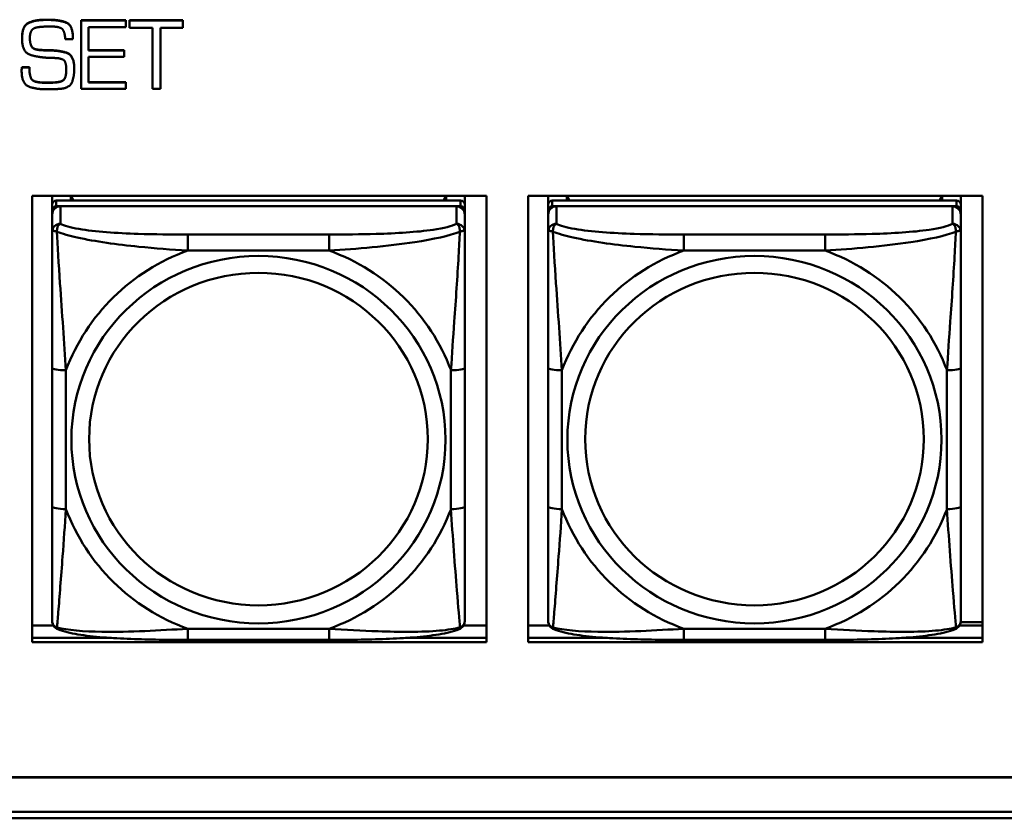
# Model space of a CAD drawing. Header units: inches. Extents: x 0.8 to 72.9, y -7.8 to 49.3.
# Tile 132 of 227: x 44.6 to 46, y 10.9 to 12.1. Entities that reach past the tile are written whole.
import ezdxf

# ---------------------------------------------------------------- set-up
doc = ezdxf.new("R2010")
doc.units = ezdxf.units.IN
doc.header["$MEASUREMENT"] = 0
doc.layers.add('Visible Edges(ROSSANSI)', color=7, linetype='Continuous', lineweight=50)
doc.layers.add('Visible Tangent Edges(ROSSANSI)', color=7, linetype='Continuous', lineweight=50)

msp = doc.modelspace()

# ---------------------------------------------------------------- linework, layer by layer
at = {"layer": 'Visible Edges(ROSSANSI)'}
for p, q in [((44.6018, 12.0717), (44.6044, 12.0717)), ((44.6044, 12.0713), (44.6018, 12.0713)), ((44.652, 12.071), (44.652, 12.0707)), ((44.652, 12.071), (44.7161, 12.071)), ((44.652, 12.0707), (44.652, 11.9725)), ((44.7161, 12.0707), (44.652, 12.0707)), ((44.7161, 12.071), (44.7161, 12.0707)), ((44.7161, 12.0608), (44.7161, 12.0707)), ((44.7215, 12.071), (44.7215, 12.0707)), ((44.7215, 12.071), (44.7977, 12.071)), ((44.7215, 12.0707), (44.7215, 12.0602)), ((44.7977, 12.0707), (44.7215, 12.0707)), ((44.7977, 12.071), (44.7977, 12.0707)), ((44.7977, 12.0602), (44.7977, 12.0707)), ((44.6047, 12.0618), (44.6101, 12.0618)), ((44.6629, 12.0608), (44.7161, 12.0608)), ((44.6629, 12.0276), (44.6629, 12.0608)), ((44.7215, 12.0602), (44.7541, 12.0602)), ((44.7541, 12.0602), (44.7541, 11.9725)), ((44.7656, 12.0602), (44.7977, 12.0602)), ((44.7656, 11.9725), (44.7656, 12.0602)), ((44.5676, 12.045), (44.5676, 12.0446)), ((44.6294, 12.0437), (44.6404, 12.0437)), ((44.6404, 12.0456), (44.6404, 12.0452)), ((44.6404, 12.0437), (44.6404, 12.0452)), ((44.5936, 12.0285), (44.5936, 12.0281)), ((44.6064, 12.0281), (44.6064, 12.0277)), ((44.6629, 12.028), (44.7139, 12.028)), ((44.7139, 12.0276), (44.6629, 12.0276)), ((44.7139, 12.028), (44.7139, 12.0276)), ((44.7139, 12.0183), (44.7139, 12.0276)), ((44.6629, 12.0183), (44.7139, 12.0183)), ((44.6629, 11.9819), (44.6629, 12.0183)), ((44.567, 11.9999), (44.567, 11.9995)), ((44.5671, 12.0011), (44.5671, 12.0007)), ((44.5673, 12.0035), (44.5673, 12.0031)), ((44.5673, 12.0035), (44.5781, 12.0035)), ((44.5781, 12.0031), (44.5673, 12.0031)), ((44.5781, 12.0035), (44.5781, 12.0031)), ((44.6423, 12.0016), (44.6423, 12.0012)), ((44.5995, 11.9818), (44.609, 11.9818)), ((44.609, 11.9815), (44.5995, 11.9815)), ((44.6629, 11.9823), (44.7161, 11.9823)), ((44.7161, 11.9819), (44.6629, 11.9819)), ((44.7161, 11.9823), (44.7161, 11.9819)), ((44.7161, 11.9725), (44.7161, 11.9819)), ((44.652, 11.9725), (44.7161, 11.9725)), ((44.7541, 11.9725), (44.7656, 11.9725)), ((44.5819, 11.1807), (44.5819, 11.8194)), ((44.5819, 11.8194), (45.2325, 11.8194)), ((44.6107, 11.807), (44.6107, 11.8194)), ((45.1953, 11.8128), (44.6166, 11.8128)), ((44.6373, 11.8128), (44.6373, 11.8194)), ((44.641, 11.8128), (44.6377, 11.8194)), ((45.1742, 11.8194), (45.1709, 11.8128)), ((45.1747, 11.8194), (45.1747, 11.8128)), ((45.2012, 11.8194), (45.2012, 11.807)), ((45.2325, 11.8194), (45.2325, 11.1807)), ((45.2919, 11.1807), (45.2919, 11.8194)), ((45.2919, 11.8194), (45.9425, 11.8194)), ((45.3207, 11.807), (45.3207, 11.8194)), ((45.9053, 11.8128), (45.3266, 11.8128)), ((45.3473, 11.8128), (45.3473, 11.8194)), ((45.351, 11.8128), (45.3477, 11.8194)), ((45.8842, 11.8194), (45.8809, 11.8128)), ((45.8847, 11.8194), (45.8847, 11.8128)), ((45.9112, 11.8194), (45.9112, 11.807)), ((45.9425, 11.8194), (45.9425, 11.1807)), ((44.6107, 11.807), (44.6107, 11.7988)), ((44.6107, 11.793), (44.6107, 11.7988)), ((44.6166, 11.8046), (45.1953, 11.8046)), ((45.1894, 11.8046), (44.6225, 11.8046)), ((45.2012, 11.7988), (45.2012, 11.807)), ((45.2012, 11.7988), (45.2012, 11.793)), ((45.3207, 11.807), (45.3207, 11.7988)), ((45.3207, 11.793), (45.3207, 11.7988)), ((45.3266, 11.8046), (45.9053, 11.8046)), ((45.8994, 11.8046), (45.3325, 11.8046)), ((45.9112, 11.7988), (45.9112, 11.807)), ((45.9112, 11.7988), (45.9112, 11.793)), ((44.6107, 11.793), (44.6107, 11.7681)), ((45.2012, 11.7681), (45.2012, 11.793)), ((45.3207, 11.793), (45.3207, 11.7681)), ((45.9112, 11.7681), (45.9112, 11.793)), ((44.6107, 11.5736), (44.6107, 11.375)), ((45.2012, 11.375), (45.2012, 11.5736)), ((45.3207, 11.5736), (45.3207, 11.375)), ((45.9112, 11.375), (45.9112, 11.5736)), ((45.9111, 11.2093), (45.9425, 11.2093)), ((44.5819, 11.2045), (44.6126, 11.2045)), ((45.1993, 11.2045), (45.2325, 11.2045)), ((45.2919, 11.2045), (45.3226, 11.2045)), ((45.9093, 11.2045), (45.9425, 11.2045)), ((44.5819, 11.1868), (44.6954, 11.1868)), ((44.6954, 11.1868), (44.5819, 11.1868)), ((45.2325, 11.1807), (44.5819, 11.1807)), ((45.0071, 11.1841), (44.8048, 11.1841)), ((45.1165, 11.1868), (45.2325, 11.1868)), ((45.2325, 11.1868), (45.1165, 11.1868)), ((45.2919, 11.1868), (45.4054, 11.1868)), ((45.4054, 11.1868), (45.2919, 11.1868)), ((45.9425, 11.1807), (45.2919, 11.1807)), ((45.7171, 11.1841), (45.5148, 11.1841)), ((45.8265, 11.1868), (45.9425, 11.1868)), ((45.9425, 11.1868), (45.8265, 11.1868)), ((35.8146, 10.9874), (53.1898, 10.9874)), ((53.1898, 10.987), (35.8146, 10.987)), ((35.8647, 10.9379), (53.2398, 10.9379)), ((53.2398, 10.9287), (35.8647, 10.9287))]:
    msp.add_line(p, q, dxfattribs=at)
for centre, major_axis, start_param, end_param in [((44.6166, 11.807), (-0.00591, 0), 4.712389, 6.283185), ((45.1953, 11.807), (0.00591, 0), 0, 1.570796), ((45.3266, 11.807), (-0.00591, 0), 4.712389, 6.283185), ((45.9053, 11.807), (0.00591, 0), 0, 1.570796), ((44.6225, 11.793), (-0.0118, 0), 4.712389, 6.283185), ((44.6166, 11.7988), (-0.00591, 0), 4.712389, 6.283185), ((45.1894, 11.793), (0.0118, 0), 0, 1.570796), ((45.1953, 11.7988), (0.00591, 0), 0, 1.570796), ((45.3325, 11.793), (-0.0118, 0), 4.712389, 6.283185), ((45.3266, 11.7988), (-0.00591, 0), 4.712389, 6.283185), ((45.8994, 11.793), (0.0118, 0), 0, 1.570796), ((45.9053, 11.7988), (0.00591, 0), 0, 1.570796)]:
    msp.add_ellipse(centre, major_axis=major_axis, ratio=0.981793, start_param=start_param, end_param=end_param, dxfattribs=at)
for points in [[(44.5676, 12.045), (44.5676, 12.0628), (44.5861, 12.0717), (44.6018, 12.0717)], [(44.6018, 12.0713), (44.5861, 12.0713), (44.5676, 12.0625), (44.5676, 12.0446)], [(44.6044, 12.0717), (44.62, 12.0717), (44.6404, 12.0644), (44.6404, 12.0456)], [(44.6404, 12.0452), (44.6404, 12.0641), (44.62, 12.0713), (44.6044, 12.0713)], [(44.5791, 12.0498), (44.5794, 12.0524), (44.5817, 12.0574), (44.584, 12.0589)], [(44.584, 12.0589), (44.586, 12.0601), (44.592, 12.0612), (44.5951, 12.0615)], [(44.5951, 12.0615), (44.5979, 12.0617), (44.6028, 12.0618), (44.6047, 12.0618)], [(44.6101, 12.0618), (44.6216, 12.0618), (44.6288, 12.0546), (44.6294, 12.0437)], [(44.5676, 12.0446), (44.5676, 12.025), (44.5907, 12.0177), (44.6064, 12.0171)], [(44.5788, 12.0452), (44.5788, 12.0463), (44.5789, 12.0486), (44.5791, 12.0498)], [(44.5936, 12.0281), (44.584, 12.0287), (44.5788, 12.0371), (44.5788, 12.0452)], [(44.5936, 12.0285), (44.5969, 12.0282), (44.6032, 12.0281), (44.6064, 12.0281)], [(44.6064, 12.0277), (44.6032, 12.0277), (44.5969, 12.0278), (44.5936, 12.0281)], [(44.6064, 12.0281), (44.6212, 12.0278), (44.6423, 12.0208), (44.6423, 12.0016)], [(44.6423, 12.0012), (44.6423, 12.0205), (44.6212, 12.0274), (44.6064, 12.0277)], [(44.6064, 12.0171), (44.6086, 12.0171), (44.6131, 12.0169), (44.6154, 12.0168)], [(44.6154, 12.0168), (44.6251, 12.0163), (44.6309, 12.0099), (44.6309, 12)], [(44.567, 11.9999), (44.567, 12.0005), (44.5671, 12.0011)], [(44.5671, 12.0007), (44.567, 12.0001), (44.567, 11.999), (44.567, 11.9984)], [(44.567, 11.9987), (44.567, 11.9992), (44.567, 11.9995)], [(44.567, 11.9984), (44.567, 11.9799), (44.5874, 11.972), (44.6029, 11.972)], [(44.5671, 12.0011), (44.5671, 12.0017), (44.5673, 12.0029), (44.5673, 12.0035)], [(44.5673, 12.0031), (44.5673, 12.0025), (44.5671, 12.0014), (44.5671, 12.0007)], [(44.5781, 12.0035), (44.5781, 11.9901), (44.5857, 11.9818), (44.5995, 11.9818)], [(44.5995, 11.9815), (44.5857, 11.9815), (44.5781, 11.9897), (44.5781, 12.0031)], [(44.6309, 12), (44.6309, 11.9875), (44.6214, 11.9815), (44.609, 11.9815)], [(44.6219, 11.9726), (44.6356, 11.9739), (44.6423, 11.99), (44.6423, 12.0012)], [(44.6029, 11.972), (44.6054, 11.972), (44.6101, 11.972), (44.6125, 11.9722)], [(44.6125, 11.9722), (44.6147, 11.9723), (44.6196, 11.9725), (44.6219, 11.9726)]]:
    msp.add_open_spline(points, degree=2, dxfattribs=at)
for points, degree, knots in [([(44.5788, 12.0453), (44.5788, 12.0374), (44.584, 12.0291), (44.5936, 12.0285)], 2, [0.01331, 0.01331, 0.01331, 1, 2, 2, 2]), ([(44.609, 11.9818), (44.6214, 11.9818), (44.6309, 11.9879), (44.6309, 12.0002)], 2, [0, 0, 0, 1, 1.992417, 1.992417, 1.992417]), ([(44.6107, 11.7681), (44.6107, 11.759), (44.6107, 11.7437), (44.6107, 11.7266), (44.6107, 11.7002), (44.6107, 11.6699), (44.6107, 11.6405), (44.6107, 11.618), (44.6107, 11.5956), (44.6107, 11.5736)], 3, [-0.7968224, -0.7968224, -0.7968224, -0.7968224, -0.6514613, -0.6514613, -0.6514613, -0.427691, -0.427691, -0.427691, -0.2569517, -0.2569517, -0.2569517, -0.2569517]), ([(45.2012, 11.5736), (45.2012, 11.5969), (45.2012, 11.6206), (45.2012, 11.6443), (45.2012, 11.6754), (45.2012, 11.7077), (45.2012, 11.7345), (45.2012, 11.7484), (45.2012, 11.7604), (45.2012, 11.7681)], 3, [0.2569537, 0.2569537, 0.2569537, 0.2569537, 0.4371919, 0.4371919, 0.4371919, 0.6739428, 0.6739428, 0.6739428, 0.7963818, 0.7963818, 0.7963818, 0.7963818]), ([(45.3207, 11.7681), (45.3207, 11.759), (45.3207, 11.7437), (45.3207, 11.7266), (45.3207, 11.7002), (45.3207, 11.6699), (45.3207, 11.6405), (45.3207, 11.618), (45.3207, 11.5956), (45.3207, 11.5736)], 3, [-0.7968224, -0.7968224, -0.7968224, -0.7968224, -0.6514613, -0.6514613, -0.6514613, -0.427691, -0.427691, -0.427691, -0.2569517, -0.2569517, -0.2569517, -0.2569517]), ([(45.9112, 11.5736), (45.9112, 11.5969), (45.9112, 11.6206), (45.9112, 11.6443), (45.9112, 11.6754), (45.9112, 11.7077), (45.9112, 11.7345), (45.9112, 11.7484), (45.9112, 11.7604), (45.9112, 11.7681)], 3, [0.2569537, 0.2569537, 0.2569537, 0.2569537, 0.4371919, 0.4371919, 0.4371919, 0.6739428, 0.6739428, 0.6739428, 0.7963818, 0.7963818, 0.7963818, 0.7963818]), ([(44.6107, 11.375), (44.6107, 11.3518), (44.6107, 11.3284), (44.6107, 11.3062), (44.6107, 11.2771), (44.6107, 11.2488), (44.6107, 11.2299), (44.6107, 11.2202), (44.6107, 11.2133), (44.6107, 11.2115)], 3, [0.2569537, 0.2569537, 0.2569537, 0.2569537, 0.4371919, 0.4371919, 0.4371919, 0.6739428, 0.6739428, 0.6739428, 0.7963818, 0.7963818, 0.7963818, 0.7963818]), ([(45.2012, 11.2115), (45.2012, 11.2137), (45.2012, 11.2229), (45.2012, 11.2356), (45.2012, 11.2552), (45.2012, 11.2821), (45.2012, 11.3098), (45.2012, 11.3309), (45.2012, 11.353), (45.2012, 11.375)], 3, [-0.7968224, -0.7968224, -0.7968224, -0.7968224, -0.6514613, -0.6514613, -0.6514613, -0.427691, -0.427691, -0.427691, -0.2569517, -0.2569517, -0.2569517, -0.2569517]), ([(45.3207, 11.375), (45.3207, 11.3518), (45.3207, 11.3284), (45.3207, 11.3062), (45.3207, 11.2771), (45.3207, 11.2488), (45.3207, 11.2299), (45.3207, 11.2202), (45.3207, 11.2133), (45.3207, 11.2115)], 3, [0.2569537, 0.2569537, 0.2569537, 0.2569537, 0.4371919, 0.4371919, 0.4371919, 0.6739428, 0.6739428, 0.6739428, 0.7963818, 0.7963818, 0.7963818, 0.7963818]), ([(45.9112, 11.2115), (45.9112, 11.2137), (45.9112, 11.2229), (45.9112, 11.2356), (45.9112, 11.2552), (45.9112, 11.2821), (45.9112, 11.3098), (45.9112, 11.3309), (45.9112, 11.353), (45.9112, 11.375)], 3, [-0.7968224, -0.7968224, -0.7968224, -0.7968224, -0.6514613, -0.6514613, -0.6514613, -0.427691, -0.427691, -0.427691, -0.2569517, -0.2569517, -0.2569517, -0.2569517]), ([(44.6187, 11.1992), (44.6177, 11.1996), (44.6166, 11.2003), (44.6146, 11.2018), (44.6137, 11.2028), (44.6124, 11.2047), (44.6119, 11.2057), (44.6112, 11.2076), (44.611, 11.2085), (44.6107, 11.2101), (44.6107, 11.2108), (44.6107, 11.2115)], 3, [0.02510739, 0.02510739, 0.02510739, 0.02510739, 0.03073999, 0.03073999, 0.03637259, 0.03637259, 0.0420052, 0.0420052, 0.0476378, 0.0476378, 0.0532704, 0.0532704, 0.0532704, 0.0532704]), ([(45.1932, 11.1992), (45.1943, 11.1996), (45.1953, 11.2003), (45.1973, 11.2018), (45.1982, 11.2028), (45.1995, 11.2047), (45.2, 11.2057), (45.2007, 11.2076), (45.2009, 11.2085), (45.2012, 11.2101), (45.2012, 11.2108), (45.2012, 11.2115)], 3, [0.02510739, 0.02510739, 0.02510739, 0.02510739, 0.03073999, 0.03073999, 0.03637259, 0.03637259, 0.0420052, 0.0420052, 0.0476378, 0.0476378, 0.0532704, 0.0532704, 0.0532704, 0.0532704]), ([(45.3287, 11.1992), (45.3277, 11.1996), (45.3266, 11.2003), (45.3246, 11.2018), (45.3237, 11.2028), (45.3224, 11.2047), (45.3219, 11.2057), (45.3212, 11.2076), (45.321, 11.2085), (45.3207, 11.2101), (45.3207, 11.2108), (45.3207, 11.2115)], 3, [0.02510739, 0.02510739, 0.02510739, 0.02510739, 0.03073999, 0.03073999, 0.03637259, 0.03637259, 0.0420052, 0.0420052, 0.0476378, 0.0476378, 0.0532704, 0.0532704, 0.0532704, 0.0532704]), ([(45.9032, 11.1992), (45.9043, 11.1996), (45.9053, 11.2003), (45.9073, 11.2018), (45.9082, 11.2028), (45.9095, 11.2047), (45.91, 11.2057), (45.9107, 11.2076), (45.9109, 11.2085), (45.9112, 11.2101), (45.9112, 11.2108), (45.9112, 11.2115)], 3, [0.02510739, 0.02510739, 0.02510739, 0.02510739, 0.03073999, 0.03073999, 0.03637259, 0.03637259, 0.0420052, 0.0420052, 0.0476378, 0.0476378, 0.0532704, 0.0532704, 0.0532704, 0.0532704]), ([(44.8048, 11.1841), (44.7913, 11.1841), (44.7776, 11.1841), (44.7503, 11.1845), (44.7367, 11.1848), (44.7099, 11.1859), (44.6966, 11.1866), (44.6709, 11.1887), (44.6587, 11.1901), (44.6366, 11.1937), (44.6272, 11.1957), (44.6187, 11.1992)], 3, [0.2569517, 0.2569517, 0.2569517, 0.2569517, 0.3597049, 0.3597049, 0.4624581, 0.4624581, 0.5652112, 0.5652112, 0.6679644, 0.6679644, 0.7707176, 0.7707176, 0.7707176, 0.7707176]), ([(45.1932, 11.1992), (45.1848, 11.1957), (45.1753, 11.1937), (45.1532, 11.1901), (45.141, 11.1887), (45.1153, 11.1866), (45.102, 11.1859), (45.0752, 11.1848), (45.0616, 11.1845), (45.0343, 11.1841), (45.0206, 11.1841), (45.0071, 11.1841)], 3, [-0.7703505, -0.7703505, -0.7703505, -0.7703505, -0.6676711, -0.6676711, -0.5649918, -0.5649918, -0.4623124, -0.4623124, -0.3596331, -0.3596331, -0.2569537, -0.2569537, -0.2569537, -0.2569537]), ([(45.5148, 11.1841), (45.5013, 11.1841), (45.4876, 11.1841), (45.4603, 11.1845), (45.4467, 11.1848), (45.4199, 11.1859), (45.4066, 11.1866), (45.3809, 11.1887), (45.3687, 11.1901), (45.3466, 11.1937), (45.3372, 11.1957), (45.3287, 11.1992)], 3, [0.2569517, 0.2569517, 0.2569517, 0.2569517, 0.3597049, 0.3597049, 0.4624581, 0.4624581, 0.5652112, 0.5652112, 0.6679644, 0.6679644, 0.7707176, 0.7707176, 0.7707176, 0.7707176]), ([(45.9032, 11.1992), (45.8948, 11.1957), (45.8853, 11.1937), (45.8632, 11.1901), (45.851, 11.1887), (45.8253, 11.1866), (45.812, 11.1859), (45.7852, 11.1848), (45.7716, 11.1845), (45.7443, 11.1841), (45.7306, 11.1841), (45.7171, 11.1841)], 3, [-0.7703505, -0.7703505, -0.7703505, -0.7703505, -0.6676711, -0.6676711, -0.5649918, -0.5649918, -0.4623124, -0.4623124, -0.3596331, -0.3596331, -0.2569537, -0.2569537, -0.2569537, -0.2569537])]:
    msp.add_open_spline(points, degree=degree, knots=knots, dxfattribs=at)
at = {"layer": 'Visible Tangent Edges(ROSSANSI)'}
for p, q in [((44.6018, 12.0717), (44.6018, 12.0713)), ((44.6044, 12.0717), (44.6044, 12.0713)), ((44.5995, 11.9818), (44.5995, 11.9815)), ((44.609, 11.9818), (44.609, 11.9815)), ((44.6166, 11.8046), (44.6166, 11.8128)), ((45.1953, 11.8128), (45.1953, 11.8046)), ((45.3266, 11.8046), (45.3266, 11.8128)), ((45.9053, 11.8128), (45.9053, 11.8046)), ((44.6225, 11.7797), (44.6225, 11.8046)), ((45.1894, 11.8046), (45.1894, 11.7797)), ((45.3325, 11.7797), (45.3325, 11.8046)), ((45.8994, 11.8046), (45.8994, 11.7797)), ((44.8048, 11.7642), (44.8048, 11.7412)), ((45.0071, 11.7642), (44.8048, 11.7642)), ((45.0071, 11.7642), (45.0071, 11.7412)), ((45.5148, 11.7642), (45.5148, 11.7412)), ((45.7171, 11.7642), (45.5148, 11.7642)), ((45.7171, 11.7642), (45.7171, 11.7412)), ((44.8048, 11.7412), (45.0071, 11.7412)), ((45.5148, 11.7412), (45.7171, 11.7412)), ((44.6304, 11.3713), (44.6304, 11.5699)), ((45.1816, 11.5699), (45.1816, 11.3713)), ((45.3404, 11.3713), (45.3404, 11.5699)), ((45.8916, 11.5699), (45.8916, 11.3713)), ((45.0071, 11.2), (44.8048, 11.2)), ((44.8048, 11.1841), (44.8048, 11.2)), ((45.0071, 11.1841), (45.0071, 11.2)), ((45.7171, 11.2), (45.5148, 11.2)), ((45.5148, 11.1841), (45.5148, 11.2)), ((45.7171, 11.1841), (45.7171, 11.2))]:
    msp.add_line(p, q, dxfattribs=at)
for centre, major_axis, ratio, start_param, end_param in [((44.6225, 11.7681), (-0.0118, 0), 0.981793, 4.712389, 6.283185), ((45.1894, 11.7681), (0.0118, 0), 0.981793, 0, 1.570796), ((45.3325, 11.7681), (-0.0118, 0), 0.981793, 4.712389, 6.283185), ((45.8994, 11.7681), (0.0118, 0), 0.981793, 0, 1.570796), ((44.906, 11.4706), (-0.2936, 0), 0.981793, 5.064156, 5.931419), ((44.906, 11.4706), (0.2936, 0), 0.981793, 0.351767, 1.21903), ((45.616, 11.4706), (-0.2936, 0), 0.981793, 5.064156, 5.931419), ((45.616, 11.4706), (0.2936, 0), 0.981793, 0.351767, 1.21903), ((44.6304, 11.5736), (-0.0197, 0), 0.189952, 0, 1.570796), ((45.1816, 11.5736), (0.0197, 0), 0.189952, 4.712389, 6.283185), ((45.3404, 11.5736), (-0.0197, 0), 0.189952, 0, 1.570796), ((45.8916, 11.5736), (0.0197, 0), 0.189952, 4.712389, 6.283185), ((44.6304, 11.375), (-0.0197, 0), 0.189952, 0, 1.570796), ((45.1816, 11.375), (0.0197, 0), 0.189952, 4.712389, 6.283185), ((45.3404, 11.375), (-0.0197, 0), 0.189952, 0, 1.570796), ((45.8916, 11.375), (0.0197, 0), 0.189952, 4.712389, 6.283185), ((44.906, 11.4706), (-0.2936, 0), 0.981793, 0.351767, 1.21903), ((44.906, 11.4706), (0.2936, 0), 0.981793, 5.064156, 5.931419), ((45.616, 11.4706), (-0.2936, 0), 0.981793, 0.351767, 1.21903), ((45.616, 11.4706), (0.2936, 0), 0.981793, 5.064156, 5.931419)]:
    msp.add_ellipse(centre, major_axis=major_axis, ratio=ratio, start_param=start_param, end_param=end_param, dxfattribs=at)
for centre, major_axis in [((44.906, 11.4706), (-0.2678, 0)), ((45.616, 11.4706), (-0.2678, 0)), ((44.906, 11.4714), (-0.2424, 0)), ((45.616, 11.4714), (-0.2424, 0))]:
    msp.add_ellipse(centre, major_axis=major_axis, ratio=0.981793, dxfattribs=at)
for points, knots in [([(44.6107, 11.7681), (44.6107, 11.7684), (44.6108, 11.7686), (44.611, 11.7689), (44.6112, 11.7691), (44.6116, 11.7692), (44.6117, 11.7693), (44.6121, 11.7693), (44.6122, 11.7693), (44.6126, 11.7693), (44.6129, 11.7693), (44.6138, 11.7692), (44.6145, 11.7691), (44.6159, 11.7687), (44.6167, 11.7685), (44.6175, 11.7682)], [-0.0532704, -0.0532704, -0.0532704, -0.0532704, -0.04377373, -0.04377373, -0.03521335, -0.03521335, -0.02986312, -0.02986312, -0.02651922, -0.02651922, -0.01983142, -0.01983142, -0.00913095, -0.00913095, 0.00023197, 0.00023197, 0.00023197, 0.00023197]), ([(44.6175, 11.7682), (44.6175, 11.7693), (44.6176, 11.7703), (44.6178, 11.7723), (44.618, 11.7733), (44.6184, 11.7748), (44.6186, 11.7753), (44.619, 11.776), (44.6191, 11.7762), (44.6194, 11.7768), (44.6196, 11.7771), (44.6202, 11.7779), (44.6206, 11.7783), (44.6215, 11.7791), (44.622, 11.7794), (44.6225, 11.7797)], [-0.00023197, -0.00023197, -0.00023197, -0.00023197, 0.00913095, 0.00913095, 0.01983142, 0.01983142, 0.02651922, 0.02651922, 0.02986312, 0.02986312, 0.03521335, 0.03521335, 0.04377373, 0.04377373, 0.0532704, 0.0532704, 0.0532704, 0.0532704]), ([(44.8048, 11.7642), (44.7812, 11.7642), (44.7572, 11.7644), (44.7338, 11.7652), (44.7031, 11.7661), (44.6722, 11.7681), (44.649, 11.7721), (44.637, 11.7742), (44.6274, 11.7768), (44.6225, 11.7797)], [0.2569537, 0.2569537, 0.2569537, 0.2569537, 0.4371919, 0.4371919, 0.4371919, 0.6739428, 0.6739428, 0.6739428, 0.7963818, 0.7963818, 0.7963818, 0.7963818]), ([(45.1894, 11.7797), (45.1837, 11.7762), (45.1712, 11.7732), (45.156, 11.771), (45.1326, 11.7676), (45.1034, 11.7659), (45.0744, 11.765), (45.0522, 11.7644), (45.0295, 11.7642), (45.0071, 11.7642)], [-0.7968224, -0.7968224, -0.7968224, -0.7968224, -0.6514613, -0.6514613, -0.6514613, -0.427691, -0.427691, -0.427691, -0.2569517, -0.2569517, -0.2569517, -0.2569517]), ([(45.1894, 11.7797), (45.19, 11.7794), (45.1905, 11.7791), (45.1913, 11.7783), (45.1917, 11.7779), (45.1923, 11.7771), (45.1925, 11.7768), (45.1928, 11.7762), (45.193, 11.776), (45.1933, 11.7753), (45.1935, 11.7748), (45.1939, 11.7733), (45.1941, 11.7723), (45.1944, 11.7703), (45.1944, 11.7693), (45.1944, 11.7682)], [-0.0532704, -0.0532704, -0.0532704, -0.0532704, -0.04377373, -0.04377373, -0.03521335, -0.03521335, -0.02986312, -0.02986312, -0.02651922, -0.02651922, -0.01983142, -0.01983142, -0.00913095, -0.00913095, 0.00023197, 0.00023197, 0.00023197, 0.00023197]), ([(45.1944, 11.7682), (45.1952, 11.7685), (45.196, 11.7687), (45.1974, 11.7691), (45.1981, 11.7692), (45.199, 11.7693), (45.1993, 11.7693), (45.1997, 11.7693), (45.1999, 11.7693), (45.2002, 11.7693), (45.2004, 11.7692), (45.2007, 11.7691), (45.2009, 11.7689), (45.2012, 11.7686), (45.2012, 11.7684), (45.2012, 11.7681)], [-0.00023197, -0.00023197, -0.00023197, -0.00023197, 0.00913095, 0.00913095, 0.01983142, 0.01983142, 0.02651922, 0.02651922, 0.02986312, 0.02986312, 0.03521335, 0.03521335, 0.04377373, 0.04377373, 0.0532704, 0.0532704, 0.0532704, 0.0532704]), ([(45.3207, 11.7681), (45.3207, 11.7684), (45.3208, 11.7686), (45.321, 11.7689), (45.3212, 11.7691), (45.3216, 11.7692), (45.3217, 11.7693), (45.3221, 11.7693), (45.3222, 11.7693), (45.3226, 11.7693), (45.3229, 11.7693), (45.3238, 11.7692), (45.3245, 11.7691), (45.3259, 11.7687), (45.3267, 11.7685), (45.3275, 11.7682)], [-0.0532704, -0.0532704, -0.0532704, -0.0532704, -0.04377373, -0.04377373, -0.03521335, -0.03521335, -0.02986312, -0.02986312, -0.02651922, -0.02651922, -0.01983142, -0.01983142, -0.00913095, -0.00913095, 0.00023197, 0.00023197, 0.00023197, 0.00023197]), ([(45.3275, 11.7682), (45.3275, 11.7693), (45.3276, 11.7703), (45.3278, 11.7723), (45.328, 11.7733), (45.3284, 11.7748), (45.3286, 11.7753), (45.329, 11.776), (45.3291, 11.7762), (45.3294, 11.7768), (45.3296, 11.7771), (45.3302, 11.7779), (45.3306, 11.7783), (45.3315, 11.7791), (45.332, 11.7794), (45.3325, 11.7797)], [-0.00023197, -0.00023197, -0.00023197, -0.00023197, 0.00913095, 0.00913095, 0.01983142, 0.01983142, 0.02651922, 0.02651922, 0.02986312, 0.02986312, 0.03521335, 0.03521335, 0.04377373, 0.04377373, 0.0532704, 0.0532704, 0.0532704, 0.0532704]), ([(45.5148, 11.7642), (45.4912, 11.7642), (45.4672, 11.7644), (45.4438, 11.7652), (45.4131, 11.7661), (45.3822, 11.7681), (45.359, 11.7721), (45.347, 11.7742), (45.3374, 11.7768), (45.3325, 11.7797)], [0.2569537, 0.2569537, 0.2569537, 0.2569537, 0.4371919, 0.4371919, 0.4371919, 0.6739428, 0.6739428, 0.6739428, 0.7963818, 0.7963818, 0.7963818, 0.7963818]), ([(45.8994, 11.7797), (45.8937, 11.7762), (45.8812, 11.7732), (45.866, 11.771), (45.8426, 11.7676), (45.8134, 11.7659), (45.7844, 11.765), (45.7622, 11.7644), (45.7395, 11.7642), (45.7171, 11.7642)], [-0.7968224, -0.7968224, -0.7968224, -0.7968224, -0.6514613, -0.6514613, -0.6514613, -0.427691, -0.427691, -0.427691, -0.2569517, -0.2569517, -0.2569517, -0.2569517]), ([(45.8994, 11.7797), (45.9, 11.7794), (45.9005, 11.7791), (45.9013, 11.7783), (45.9017, 11.7779), (45.9023, 11.7771), (45.9025, 11.7768), (45.9028, 11.7762), (45.903, 11.776), (45.9033, 11.7753), (45.9035, 11.7748), (45.9039, 11.7733), (45.9041, 11.7723), (45.9044, 11.7703), (45.9044, 11.7693), (45.9044, 11.7682)], [-0.0532704, -0.0532704, -0.0532704, -0.0532704, -0.04377373, -0.04377373, -0.03521335, -0.03521335, -0.02986312, -0.02986312, -0.02651922, -0.02651922, -0.01983142, -0.01983142, -0.00913095, -0.00913095, 0.00023197, 0.00023197, 0.00023197, 0.00023197]), ([(45.9044, 11.7682), (45.9052, 11.7685), (45.906, 11.7687), (45.9074, 11.7691), (45.9081, 11.7692), (45.909, 11.7693), (45.9093, 11.7693), (45.9097, 11.7693), (45.9099, 11.7693), (45.9102, 11.7693), (45.9104, 11.7692), (45.9107, 11.7691), (45.9109, 11.7689), (45.9112, 11.7686), (45.9112, 11.7684), (45.9112, 11.7681)], [-0.00023197, -0.00023197, -0.00023197, -0.00023197, 0.00913095, 0.00913095, 0.01983142, 0.01983142, 0.02651922, 0.02651922, 0.02986312, 0.02986312, 0.03521335, 0.03521335, 0.04377373, 0.04377373, 0.0532704, 0.0532704, 0.0532704, 0.0532704]), ([(44.6175, 11.7682), (44.6252, 11.7653), (44.6352, 11.7624), (44.6722, 11.7542), (44.704, 11.7499), (44.7582, 11.7444), (44.7814, 11.7425), (44.8048, 11.7412)], [-0.7478145, -0.7478145, -0.7478145, -0.7478145, -0.6493253, -0.6493253, -0.427691, -0.427691, -0.2569537, -0.2569537, -0.2569537, -0.2569537]), ([(44.6304, 11.5699), (44.628, 11.6096), (44.6247, 11.6518), (44.6201, 11.7217), (44.6185, 11.7492), (44.6175, 11.7682)], [0.2569517, 0.2569517, 0.2569517, 0.2569517, 0.5559983, 0.5559983, 0.7482818, 0.7482818, 0.7482818, 0.7482818]), ([(45.0071, 11.7412), (45.0476, 11.7435), (45.09, 11.7473), (45.1556, 11.7573), (45.18, 11.7624), (45.1944, 11.7682)], [0.2569517, 0.2569517, 0.2569517, 0.2569517, 0.5559983, 0.5559983, 0.7482818, 0.7482818, 0.7482818, 0.7482818]), ([(45.1944, 11.7682), (45.1939, 11.7582), (45.1932, 11.7461), (45.1908, 11.704), (45.1885, 11.6709), (45.1846, 11.6158), (45.183, 11.5928), (45.1816, 11.5699)], [-0.7478145, -0.7478145, -0.7478145, -0.7478145, -0.6493253, -0.6493253, -0.427691, -0.427691, -0.2569537, -0.2569537, -0.2569537, -0.2569537]), ([(45.3275, 11.7682), (45.3352, 11.7653), (45.3452, 11.7624), (45.3822, 11.7542), (45.414, 11.7499), (45.4682, 11.7444), (45.4914, 11.7425), (45.5148, 11.7412)], [-0.7478145, -0.7478145, -0.7478145, -0.7478145, -0.6493253, -0.6493253, -0.427691, -0.427691, -0.2569537, -0.2569537, -0.2569537, -0.2569537]), ([(45.3404, 11.5699), (45.338, 11.6096), (45.3347, 11.6518), (45.3301, 11.7217), (45.3285, 11.7492), (45.3275, 11.7682)], [0.2569517, 0.2569517, 0.2569517, 0.2569517, 0.5559983, 0.5559983, 0.7482818, 0.7482818, 0.7482818, 0.7482818]), ([(45.7171, 11.7412), (45.7576, 11.7435), (45.8, 11.7473), (45.8656, 11.7573), (45.89, 11.7624), (45.9044, 11.7682)], [0.2569517, 0.2569517, 0.2569517, 0.2569517, 0.5559983, 0.5559983, 0.7482818, 0.7482818, 0.7482818, 0.7482818]), ([(45.9044, 11.7682), (45.9039, 11.7582), (45.9032, 11.7461), (45.9008, 11.704), (45.8985, 11.6709), (45.8946, 11.6158), (45.893, 11.5928), (45.8916, 11.5699)], [-0.7478145, -0.7478145, -0.7478145, -0.7478145, -0.6493253, -0.6493253, -0.427691, -0.427691, -0.2569537, -0.2569537, -0.2569537, -0.2569537]), ([(44.6175, 11.2019), (44.618, 11.2069), (44.6187, 11.2145), (44.6212, 11.2451), (44.6234, 11.2742), (44.6273, 11.3257), (44.629, 11.3483), (44.6304, 11.3713)], [-0.7478145, -0.7478145, -0.7478145, -0.7478145, -0.6493253, -0.6493253, -0.427691, -0.427691, -0.2569537, -0.2569537, -0.2569537, -0.2569537]), ([(45.1816, 11.3713), (45.1839, 11.3315), (45.1872, 11.2905), (45.1919, 11.2315), (45.1935, 11.2111), (45.1944, 11.2019)], [0.2569517, 0.2569517, 0.2569517, 0.2569517, 0.5559983, 0.5559983, 0.7482818, 0.7482818, 0.7482818, 0.7482818]), ([(45.3275, 11.2019), (45.328, 11.2069), (45.3287, 11.2145), (45.3312, 11.2451), (45.3334, 11.2742), (45.3373, 11.3257), (45.339, 11.3483), (45.3404, 11.3713)], [-0.7478145, -0.7478145, -0.7478145, -0.7478145, -0.6493253, -0.6493253, -0.427691, -0.427691, -0.2569537, -0.2569537, -0.2569537, -0.2569537]), ([(45.8916, 11.3713), (45.8939, 11.3315), (45.8972, 11.2905), (45.9019, 11.2315), (45.9035, 11.2111), (45.9044, 11.2019)], [0.2569517, 0.2569517, 0.2569517, 0.2569517, 0.5559983, 0.5559983, 0.7482818, 0.7482818, 0.7482818, 0.7482818]), ([(44.6175, 11.2019), (44.6167, 11.2021), (44.6159, 11.2024), (44.6145, 11.2033), (44.6138, 11.2038), (44.6129, 11.2048), (44.6126, 11.2052), (44.6122, 11.2058), (44.6121, 11.206), (44.6117, 11.2066), (44.6116, 11.2069), (44.6112, 11.2079), (44.611, 11.2085), (44.6108, 11.2099), (44.6107, 11.2107), (44.6107, 11.2115)], [-0.00023197, -0.00023197, -0.00023197, -0.00023197, 0.00913095, 0.00913095, 0.01983142, 0.01983142, 0.02651922, 0.02651922, 0.02986312, 0.02986312, 0.03521335, 0.03521335, 0.04377373, 0.04377373, 0.0532704, 0.0532704, 0.0532704, 0.0532704]), ([(45.2012, 11.2115), (45.2012, 11.2107), (45.2012, 11.2099), (45.2009, 11.2085), (45.2007, 11.2079), (45.2004, 11.2069), (45.2002, 11.2066), (45.1999, 11.206), (45.1997, 11.2058), (45.1993, 11.2052), (45.199, 11.2048), (45.1981, 11.2038), (45.1974, 11.2033), (45.196, 11.2024), (45.1952, 11.2021), (45.1944, 11.2019)], [-0.0532704, -0.0532704, -0.0532704, -0.0532704, -0.04377373, -0.04377373, -0.03521335, -0.03521335, -0.02986312, -0.02986312, -0.02651922, -0.02651922, -0.01983142, -0.01983142, -0.00913095, -0.00913095, 0.00023197, 0.00023197, 0.00023197, 0.00023197]), ([(45.3275, 11.2019), (45.3267, 11.2021), (45.3259, 11.2024), (45.3245, 11.2033), (45.3238, 11.2038), (45.3229, 11.2048), (45.3226, 11.2052), (45.3222, 11.2058), (45.3221, 11.206), (45.3217, 11.2066), (45.3216, 11.2069), (45.3212, 11.2079), (45.321, 11.2085), (45.3208, 11.2099), (45.3207, 11.2107), (45.3207, 11.2115)], [-0.00023197, -0.00023197, -0.00023197, -0.00023197, 0.00913095, 0.00913095, 0.01983142, 0.01983142, 0.02651922, 0.02651922, 0.02986312, 0.02986312, 0.03521335, 0.03521335, 0.04377373, 0.04377373, 0.0532704, 0.0532704, 0.0532704, 0.0532704]), ([(45.9112, 11.2115), (45.9112, 11.2107), (45.9112, 11.2099), (45.9109, 11.2085), (45.9107, 11.2079), (45.9104, 11.2069), (45.9102, 11.2066), (45.9099, 11.206), (45.9097, 11.2058), (45.9093, 11.2052), (45.909, 11.2048), (45.9081, 11.2038), (45.9074, 11.2033), (45.906, 11.2024), (45.9052, 11.2021), (45.9044, 11.2019)], [-0.0532704, -0.0532704, -0.0532704, -0.0532704, -0.04377373, -0.04377373, -0.03521335, -0.03521335, -0.02986312, -0.02986312, -0.02651922, -0.02651922, -0.01983142, -0.01983142, -0.00913095, -0.00913095, 0.00023197, 0.00023197, 0.00023197, 0.00023197]), ([(44.6187, 11.1992), (44.6186, 11.1993), (44.6184, 11.1994), (44.618, 11.1997), (44.6178, 11.2), (44.6176, 11.2008), (44.6175, 11.2013), (44.6175, 11.2019)], [-0.02510739, -0.02510739, -0.02510739, -0.02510739, -0.01983142, -0.01983142, -0.00913095, -0.00913095, 0.00023197, 0.00023197, 0.00023197, 0.00023197]), ([(44.8048, 11.2), (44.7643, 11.1977), (44.722, 11.195), (44.6563, 11.196), (44.6319, 11.1979), (44.6175, 11.2019)], [0.2569517, 0.2569517, 0.2569517, 0.2569517, 0.5559983, 0.5559983, 0.7482818, 0.7482818, 0.7482818, 0.7482818]), ([(45.1944, 11.2019), (45.1867, 11.1999), (45.1767, 11.1983), (45.1397, 11.195), (45.108, 11.1952), (45.0537, 11.1972), (45.0305, 11.1986), (45.0071, 11.2)], [-0.7478145, -0.7478145, -0.7478145, -0.7478145, -0.6493253, -0.6493253, -0.427691, -0.427691, -0.2569537, -0.2569537, -0.2569537, -0.2569537]), ([(45.1944, 11.2019), (45.1944, 11.2013), (45.1944, 11.2008), (45.1941, 11.2), (45.1939, 11.1997), (45.1935, 11.1994), (45.1934, 11.1993), (45.1932, 11.1992)], [-0.00023197, -0.00023197, -0.00023197, -0.00023197, 0.00913095, 0.00913095, 0.01983142, 0.01983142, 0.02510739, 0.02510739, 0.02510739, 0.02510739]), ([(45.3287, 11.1992), (45.3286, 11.1993), (45.3284, 11.1994), (45.328, 11.1997), (45.3278, 11.2), (45.3276, 11.2008), (45.3275, 11.2013), (45.3275, 11.2019)], [-0.02510739, -0.02510739, -0.02510739, -0.02510739, -0.01983142, -0.01983142, -0.00913095, -0.00913095, 0.00023197, 0.00023197, 0.00023197, 0.00023197]), ([(45.5148, 11.2), (45.4743, 11.1977), (45.432, 11.195), (45.3663, 11.196), (45.3419, 11.1979), (45.3275, 11.2019)], [0.2569517, 0.2569517, 0.2569517, 0.2569517, 0.5559983, 0.5559983, 0.7482818, 0.7482818, 0.7482818, 0.7482818]), ([(45.9044, 11.2019), (45.8967, 11.1999), (45.8867, 11.1983), (45.8497, 11.195), (45.818, 11.1952), (45.7637, 11.1972), (45.7405, 11.1986), (45.7171, 11.2)], [-0.7478145, -0.7478145, -0.7478145, -0.7478145, -0.6493253, -0.6493253, -0.427691, -0.427691, -0.2569537, -0.2569537, -0.2569537, -0.2569537]), ([(45.9044, 11.2019), (45.9044, 11.2013), (45.9044, 11.2008), (45.9041, 11.2), (45.9039, 11.1997), (45.9035, 11.1994), (45.9034, 11.1993), (45.9032, 11.1992)], [-0.00023197, -0.00023197, -0.00023197, -0.00023197, 0.00913095, 0.00913095, 0.01983142, 0.01983142, 0.02510739, 0.02510739, 0.02510739, 0.02510739])]:
    msp.add_open_spline(points, degree=3, knots=knots, dxfattribs=at)

doc.saveas('drawing.dxf')
